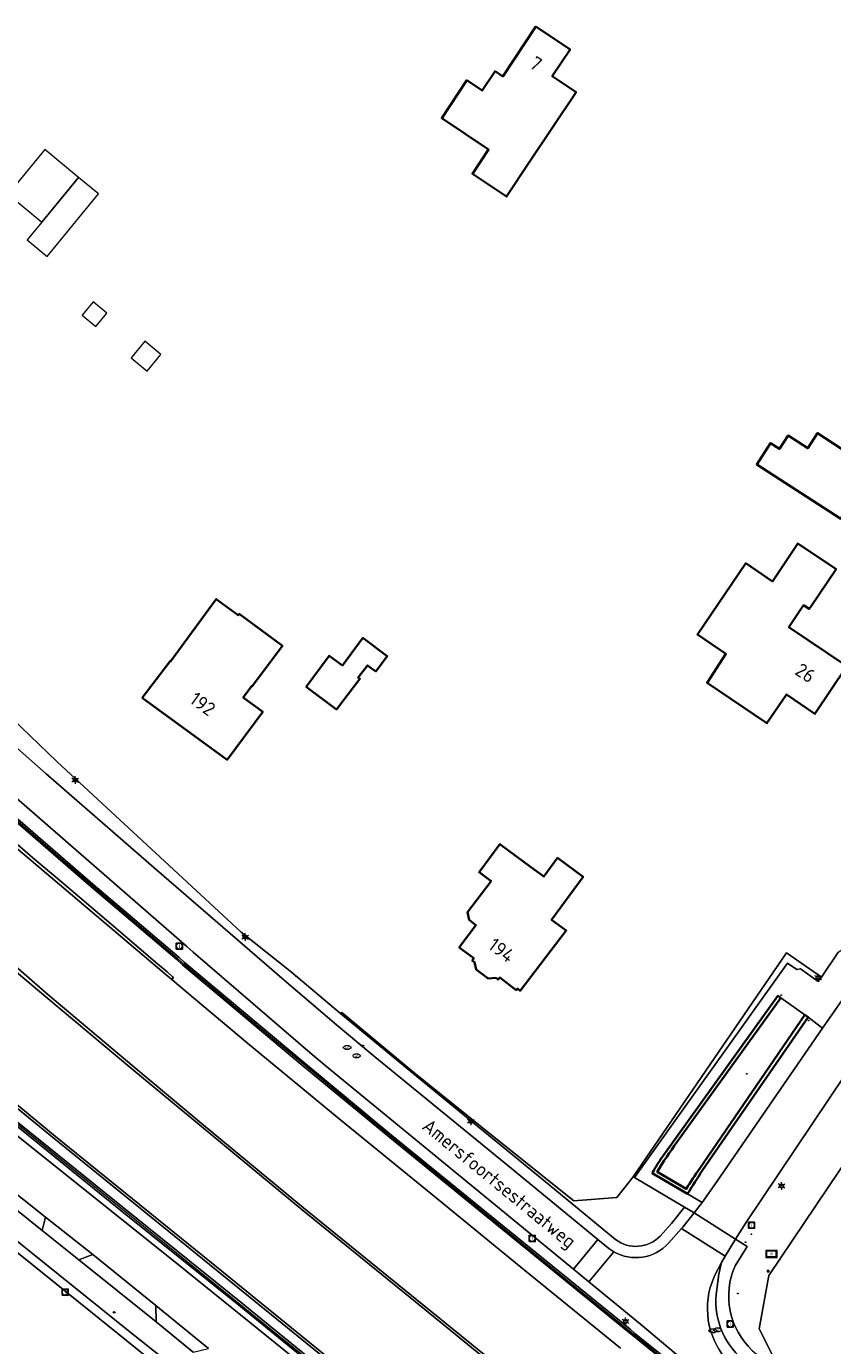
# Model space of a CAD drawing. Header units: metres. Extents: x 140853 to 145288, y 474558 to 480269.
# Tile 14 of 256: x 141510 to 141615, y 476271 to 476443. Entities that reach past the tile are written whole.
import ezdxf
from ezdxf.enums import TextEntityAlignment as Align
from ezdxf.lldxf.tags import DXFTag

# ---------------------------------------------------------------- set-up
doc = ezdxf.new("R2010")
doc.units = ezdxf.units.M
doc.header["$MEASUREMENT"] = 0
for name, color, linetype, lineweight in [('B-WE-GK-KEERWAND-G', 30, 'Continuous', 35), ('B-WE-GR-BEPLANTING_CULTUUR_HEESTERS-G', 90, 'Continuous', 18), ('B-WE-GR-GRAS_KRUIDENRIJK-G', 80, 'Continuous', 18), ('B-WE-GR-GROENVOORZIENING-G', 80, 'Continuous', 18), ('B-WE-IE-TERREINAFSCHEIDING_KUNSTMATIG_HEKWERK-G', 20, 'IE-TERREINAFSCHEIDING-KUNSTMATIG', 18), ('B-WE-IE-TERREINAFSCHEIDING_KUNSTMATIG_MUUR-G', 90, 'IE-TERREINAFSCHEIDING-KUNSTMATIG-DICHT', 18), ('B-WE-KL-DATA_CAI-S', 90, 'KL-CAI-N', 18), ('B-WE-KL-ET_LS_OV_LICHTMAST-S', 190, 'Continuous', 18), ('B-WE-KL-WATER_BRANDLEIDING_PUT-S', 150, 'Continuous', 18), ('B-WE-KL-WATER_PUT-S', 170, 'Continuous', 18), ('B-WE-KW-KUNSTWERK_GELUIDSWERING_SCHERM-G', 170, 'Continuous', 18), ('B-WE-OG-BEBOUWING-G', 7, 'Continuous', 35), ('B-WE-OG-BEBOUWING_BIJGEBOUW-G', 7, 'Continuous', 18), ('B-WE-OG-BEBOUWING_HUISNUMMER-T18', 10, 'Continuous', 18), ('B-WE-OG-BEBOUWING_STRAATNAAM-T18', 10, 'Continuous', 18), ('B-WE-OG-TERREIN_ERF-G', 7, 'Continuous', 18), ('B-WE-RI-GWA_RIOOLPUT-S', 30, 'Continuous', 18), ('B-WE-RI-HWA_GOOT_LIJNGOOT-G', 150, 'Continuous', 18), ('B-WE-RI-TERREINKAST-S', 7, 'Continuous', 18), ('B-WE-VH-VERHARDING_ASFALT-G', 252, 'Continuous', 18), ('B-WE-VH-VERHARDING_BETON-G', 252, 'Continuous', 18), ('B-WE-VH-VERHARDING_GESLOTEN-G', 7, 'Continuous', 18), ('B-WE-VH-VERHARDING_OPEN-G', 252, 'Continuous', 18), ('B-WE-VH-VERHARDING_TEGEL-G', 252, 'Continuous', 18), ('B-WE-VW-BEWEGWIJZERING_DRAAGCONSTRUCTIE-S', 7, 'Continuous', 18), ('B-WE-VW-MARKERING-S', 7, 'Continuous', 18), ('X-XX-XX-ALGEMEEN-S', 7, 'Continuous', 18)]:
    doc.layers.add(name, color=color, linetype=linetype, lineweight=lineweight)
doc.styles.add('NLCS-ISO', font='txt')
doc.styles.get("Standard").update_dxf_attribs({"font": 'arial.ttf'})
doc.linetypes.add('IE-TERREINAFSCHEIDING-KUNSTMATIG', pattern='A,4,[82,NLCS.shx,S=0.75,R=90,X=0,Y=0],4,-2', length=10)
doc.linetypes.add('IE-TERREINAFSCHEIDING-KUNSTMATIG-DICHT', pattern='A,8,-1,[82,NLCS.shx,S=0.75,R=90,X=0,Y=0],-1', length=10)
tags = doc.linetypes.add('KL-CAI-N', pattern='A,4,-1,[101,NLCS.shx,S=0.5,R=0,X=0,Y=0],-1,4,-1,["C",Standard,S=1,R=0,X=-0.25,Y=-0.5],-1.5', length=12.5).pattern_tags.tags
tags[18] = DXFTag(74, 10)

# ---------------------------------------------------------------- blocks, each defined once
blk = doc.blocks.new('SIE-WEG_AFVALBAK_TYPE_01')
for radius in [0.25, 0.156]:
    blk.add_circle((0, 0), radius)
blk = doc.blocks.new('SKL-DATA_TERREINKAST-SO')
for q in [(-0.2, 0.2), (0.2, 0.2)]:
    blk.add_line((0, -0.21), q)
at = {"flags": 128}
blk.add_lwpolyline([(0.63, 0.35), (-0.63, 0.35), (-0.63, -0.35), (0.63, -0.35)], close=True, dxfattribs=at)
at = {"style": 'NLCS-ISO'}
blk.add_attdef('TYPE', text='', height=0.35, dxfattribs=at).set_placement((-0.03, 0.69), align=Align.MIDDLE_CENTER)
blk = doc.blocks.new('SRI-TERREINKAST-SO')
at = {"ltscale": 0.1}
h = blk.add_hatch(color=256, dxfattribs=at)
h.paths.add_polyline_path([(3.88, 2.14), (-3.37, 2.14), (-3.37, -2.37), (3.88, -2.37)])
h.paths.add_polyline_path([(3.38, 1.64), (-2.87, 1.64), (-2.87, -1.87), (3.38, -1.87)], flags=16)
at = {"flags": 128}
for points in [[(3.88, 2.14), (-3.37, 2.14), (-3.37, -2.37), (3.88, -2.37)], [(3.38, 1.64), (-2.87, 1.64), (-2.87, -1.87), (3.38, -1.87)]]:
    blk.add_lwpolyline(points, close=True, dxfattribs=at)
at = {"style": 'NLCS-ISO'}
blk.add_text('RI', height=1.8, dxfattribs=at).set_placement((-0.87, -0.96))
blk = doc.blocks.new('B-SIE-WEG_LICHTMAST-SO')
at = {"ltscale": 0.1}
for p, q in [((-1.1, 0.63), (-2.19, 1.27)), ((0, 1.27), (0, 2.53)), ((1.1, 0.63), (2.19, 1.27)), ((-1.1, -0.63), (-2.19, -1.27)), ((0, -1.27), (0, -2.53)), ((1.1, -0.63), (2.19, -1.27))]:
    blk.add_line(p, q, dxfattribs=at)
at = {"flags": 128}
for points in [[(-1.16, 0.5), (1.16, 0.5)], [(-1.16, -0.5), (1.16, -0.5)]]:
    blk.add_lwpolyline(points, dxfattribs=at)
at = {"ltscale": 0.1}
blk.add_circle((0, 0), 1.27, dxfattribs=at)
at = {"style": 'NLCS-ISO'}
blk.add_attdef('TYPE', text='', height=1.8, dxfattribs=at).set_placement((0, 2.53), align=Align.BOTTOM_CENTER)
blk = doc.blocks.new('SIE-WEG_STRAATPOT_BRANDKRAAN-SO')
blk.add_ellipse((0, 0), major_axis=(-0.729, 0), ratio=0.685994)
at = {"style": 'NLCS-ISO'}
blk.add_text('BR', height=0.4, dxfattribs=at).set_placement((-0.3, -0.15))
blk = doc.blocks.new('SKL-WATERLEIDINGPUT-SO')
at = {"color": 0, "linetype": 'ByBlock', "lineweight": 18}
blk.add_ellipse((0, 0), major_axis=(2.5, 0), ratio=0.54, dxfattribs=at)
at = {"color": 0, "linetype": 'ByBlock', "lineweight": 18, "style": 'NLCS-ISO'}
blk.add_text('wl', height=1.8, dxfattribs=at).set_placement((0, 0), align=Align.MIDDLE_CENTER)
blk = doc.blocks.new('SRI-PUT_INSPECTIE-SO')
at = {"lineweight": -3, "flags": 128}
blk.add_lwpolyline([(-2, -2), (2, -2), (2, 2), (-2, 2)], close=True, dxfattribs=at)
at = {"lineweight": -3, "ltscale": 1.5}
blk.add_circle((0, 0), 2, dxfattribs=at)
at = {"ltscale": 0.1, "style": 'NLCS-ISO'}
blk.add_text('I', height=2.5, dxfattribs=at).set_placement((0, -0.01), align=Align.MIDDLE_CENTER)

msp = doc.modelspace()

# ---------------------------------------------------------------- linework, layer by layer
at = {"layer": 'B-WE-GK-KEERWAND-G', "ltscale": 0.2, "flags": 128}
msp.add_lwpolyline([(141592.422, 476295.244, 0.0197987), (141591.197, 476293.251), (141591.197, 476293.251), (141591.141, 476293.151), (141595.746, 476290.439), (141595.746, 476290.439, -0.0142172), (141597.686, 476293.508), (141597.686, 476293.508), (141611.444, 476313.458), (141611.036, 476313.748), (141597.308, 476293.717), (141597.308, 476293.717, 0.0207758), (141595.566, 476291.092), (141595.566, 476291.092), (141591.78, 476293.311), (141591.78, 476293.311, -0.0229085), (141594.344, 476297.16), (141594.344, 476297.16), (141607.906, 476315.976), (141607.511, 476316.257), (141592.422, 476295.244)], format="xyb", close=True, dxfattribs=at)
at = {"layer": 'B-WE-GR-BEPLANTING_CULTUUR_HEESTERS-G', "ltscale": 0.2, "flags": 128}
for points in [[(141488.253, 476306.339), (141486.439, 476305.898), (141511.622, 476285.662), (141512.061, 476287.423), (141488.253, 476306.339)], [(141518.219, 476282.528), (141516.376, 476281.861), (141526.487, 476273.753), (141526.416, 476275.879), (141518.219, 476282.528)]]:
    msp.add_lwpolyline(points, close=True, dxfattribs=at)
at = {"layer": 'B-WE-GR-GRAS_KRUIDENRIJK-G', "ltscale": 0.2, "flags": 128}
msp.add_lwpolyline([(141553.735, 476262.524), (141537.474, 476275.783), (141521.882, 476288.295), (141506.115, 476301.051), (141486.674, 476316.796), (141471.327, 476329.197), (141451.75, 476345.174), (141436.506, 476358.095), (141429.219, 476364.632), (141421.857, 476371.379), (141421.857, 476371.379), (141407.219, 476385.379), (141406.488, 476386.108), (141404.977, 476384.656), (141404.977, 476384.656, 0.0047677), (141417.642, 476372.565), (141417.642, 476372.565, 0.0230887), (141451.776, 476343.119), (141451.776, 476343.119), (141500, 476304.657), (141529.336, 476281.26), (141566.14, 476251.56)], format="xyb", dxfattribs=at)
msp.add_lwpolyline([(141588.813, 476292.565), (141608.753, 476320.496), (141609.997, 476319.649), (141610.441, 476319.776), (141612.755, 476318.092), (141613.18, 476318.688), (141608.636, 476321.84), (141588.631, 476292.673), (141588.813, 476292.565)], close=True, dxfattribs=at)
for points in [[(141592.166, 476284.949), (141593.642, 476286.598), (141595.329, 476288.708), (141588.813, 476292.565), (141588.631, 476292.673), (141586.524, 476289.963), (141580.926, 476289.515), (141570.543, 476297.819), (141560.051, 476306.245), (141550.671, 476314.086), (141550.503, 476313.917), (141561.393, 476304.953), (141577.715, 476291.614), (141586.347, 476284.503), (141586.347, 476284.503, 0.3828867), (141592.166, 476284.949)], [(141597.628, 476289.335), (141599.596, 476292.094), (141613.327, 476312.043), (141611.444, 476313.458), (141597.686, 476293.508), (141597.686, 476293.508, 0.0142172), (141595.746, 476290.439), (141595.746, 476290.439), (141597.628, 476289.335)], [(141616.348, 476306.099), (141603.336, 476286.688), (141601.996, 476284.529), (141603.5, 476283.603), (141601.92, 476281.059), (141601.92, 476281.059, 0.3183082), (141604.17, 476270.044), (141604.17, 476270.044), (141607.956, 476266.873), (141608.253, 476266.568), (141605.085, 476272.862), (141606.339, 476279.829), (141621.606, 476302.523), (141616.348, 476306.099)], [(141607.135, 476265.404), (141606.78, 476265.689), (141606.74, 476265.642), (141602.917, 476268.862), (141602.917, 476268.862, -0.2608541), (141599.535, 476277.987), (141599.535, 476277.987), (141599.799, 476279.962), (141600.14, 476281.488), (141599.263, 476279.747), (141598.7, 476278.25), (141598.7, 476278.25, 0.2869336), (141601.761, 476267.896), (141601.761, 476267.896), (141603.756, 476266.229), (141603.761, 476266.225), (141606.288, 476264.209), (141607.135, 476265.404)]]:
    msp.add_lwpolyline(points, format="xyb", close=True, dxfattribs=at)
at = {"layer": 'B-WE-GR-GROENVOORZIENING-G', "ltscale": 0.2, "flags": 128}
for points in [[(141397.923, 476444.95), (141419.805, 476420.769), (141425.494, 476414.948), (141426.551, 476416.117), (141426.732, 476416.317), (141427, 476416.614), (141430.391, 476413.014), (141440.852, 476402.236), (141447.876, 476395.12), (141455.053, 476388.021), (141465.601, 476377.742), (141475.452, 476368.363), (141487.736, 476357.262), (141499.045, 476347.369), (141510.384, 476337.575), (141517.936, 476331.039), (141529.459, 476321.248), (141530.189, 476320.591), (141545.617, 476307.631), (141557.212, 476298.064), (141568.823, 476288.594), (141588.239, 476272.803), (141588.864, 476272.27), (141600.054, 476263.252)], [(141599.48, 476265.155), (141589.588, 476273.45), (141582.873, 476278.962), (141580.876, 476280.624), (141549.183, 476306.606), (141546.867, 476308.545), (141531.288, 476321.933), (141530.457, 476322.674), (141504.522, 476345.209), (141500, 476349.208), (141499.97, 476349.235), (141498.036, 476350.977), (141496.261, 476352.597), (141494.348, 476354.389), (141491.964, 476356.659), (141485.401, 476362.847), (141478.934, 476369.1), (141470.376, 476377.537), (141451.911, 476395.846), (141437.924, 476410.143), (141421.387, 476427.437), (141419.59, 476429.292), (141406.84, 476442.691)], [(141599.783, 476262.958), (141588.593, 476271.976), (141587.968, 476272.509), (141568.552, 476288.3), (141556.941, 476297.77), (141545.346, 476307.337), (141529.918, 476320.297), (141529.188, 476320.954), (141517.665, 476330.745), (141510.113, 476337.281), (141498.774, 476347.075)], [(141505.341, 476338.548), (141510.406, 476334.234), (141514.171, 476331.035), (141520.595, 476325.578), (141526.66, 476320.41), (141527.891, 476319.345), (141528.623, 476318.711), (141528.74, 476318.61), (141528.53, 476318.37), (141529.45, 476317.58), (141538.39, 476310.09), (141550.059, 476300.422), (141562.735, 476290.079), (141574.47, 476280.49), (141587, 476270.32)], [(141552.361, 476265.879), (141534.122, 476280.665), (141525.115, 476287.956), (141513.175, 476297.641), (141503.105, 476305.863)], [(141506.398, 476301.401), (141522.164, 476288.645), (141537.755, 476276.135), (141538.531, 476275.496), (141554.019, 476262.873)]]:
    msp.add_lwpolyline(points, dxfattribs=at)
at = {"layer": 'B-WE-IE-TERREINAFSCHEIDING_KUNSTMATIG_HEKWERK-G', "ltscale": 0.2, "flags": 128}
for points in [[(141588.631, 476292.673), (141608.636, 476321.84)], [(141608.636, 476321.84), (141613.18, 476318.688)], [(141613.18, 476318.688), (141615.315, 476321.84)], [(141550.503, 476313.917), (141550.671, 476314.086), (141560.051, 476306.245), (141570.543, 476297.819), (141580.926, 476289.515), (141586.524, 476289.963), (141588.631, 476292.673)]]:
    msp.add_lwpolyline(points, dxfattribs=at)
at = {"layer": 'B-WE-IE-TERREINAFSCHEIDING_KUNSTMATIG_MUUR-G', "ltscale": 0.2, "flags": 128}
for points in [[(141529.459, 476321.248), (141517.936, 476331.039), (141510.384, 476337.575), (141499.045, 476347.369), (141487.736, 476357.262), (141475.452, 476368.363), (141465.601, 476377.742), (141455.053, 476388.021), (141447.876, 476395.12), (141440.852, 476402.236), (141430.391, 476413.014), (141427, 476416.614), (141426.732, 476416.317), (141430.12, 476412.72), (141440.581, 476401.942), (141447.605, 476394.826), (141454.782, 476387.727), (141465.33, 476377.448), (141475.181, 476368.069), (141487.465, 476356.968), (141498.774, 476347.075), (141510.113, 476337.281), (141517.665, 476330.745), (141529.188, 476320.954), (141529.918, 476320.297), (141545.346, 476307.337), (141556.941, 476297.77), (141568.552, 476288.3), (141587.968, 476272.509), (141588.593, 476271.976), (141599.783, 476262.958), (141608.127, 476256.04), (141623.643, 476243.356), (141637.631, 476231.939), (141653.082, 476219.336), (141668.615, 476206.727), (141684.14, 476194.064), (141697.53, 476183.106), (141697.802, 476183.399), (141684.411, 476194.358), (141668.886, 476207.021), (141653.353, 476219.63), (141637.902, 476232.233), (141623.914, 476243.65), (141608.398, 476256.334), (141600.054, 476263.252), (141588.864, 476272.27), (141588.239, 476272.803), (141568.823, 476288.594), (141557.212, 476298.064), (141545.617, 476307.631), (141530.189, 476320.591), (141529.459, 476321.248)], [(141553.735, 476262.524), (141564.287, 476253.987), (141579.904, 476241.338), (141595.658, 476228.611), (141611.207, 476216.037), (141619.044, 476209.756), (141619.65, 476209.233), (141631.082, 476199.913), (141645.258, 476188.306), (141660.748, 476175.692), (141676.258, 476163.144), (141677.831, 476161.853), (141678.138, 476162.183), (141676.553, 476163.484), (141661.043, 476176.032), (141645.553, 476188.646), (141631.377, 476200.253), (141619.945, 476209.573), (141619.337, 476210.098), (141611.489, 476216.388), (141595.941, 476228.961), (141580.187, 476241.688), (141564.57, 476254.337), (141554.019, 476262.873), (141538.531, 476275.496), (141537.755, 476276.135), (141522.164, 476288.645), (141506.398, 476301.401), (141486.957, 476317.146), (141471.611, 476329.546), (141452.038, 476345.52), (141436.803, 476358.433), (141429.522, 476364.963), (141422.165, 476371.708), (141407.533, 476385.701), (141403.07, 476390.154), (141402.768, 476389.82), (141406.488, 476386.108), (141407.219, 476385.379), (141421.857, 476371.379), (141429.219, 476364.632), (141436.506, 476358.095), (141451.75, 476345.174), (141471.327, 476329.197), (141486.674, 476316.796), (141506.115, 476301.051), (141521.882, 476288.295), (141537.474, 476275.783), (141553.735, 476262.524)]]:
    msp.add_lwpolyline(points, close=True, dxfattribs=at)
msp.add_lwpolyline([(141608.253, 476266.568), (141605.085, 476272.862), (141606.339, 476279.829), (141621.606, 476302.523)], dxfattribs=at)
at = {"layer": 'B-WE-KW-KUNSTWERK_GELUIDSWERING_SCHERM-G', "ltscale": 0.2, "flags": 128}
for points in [[(141317.178, 476487.845), (141332.979, 476468.497), (141349.027, 476449.387), (141362.059, 476434.212), (141376.352, 476417.915), (141393.331, 476399.586), (141411.122, 476381.959), (141422.013, 476371.582), (141429.375, 476364.743), (141440.517, 476354.816), (141459.791, 476338.92), (141479.163, 476323.195), (141494.712, 476310.589), (141514.15, 476294.861), (141533.7, 476279.052), (141550.387, 476265.574), (141560.791, 476257.117), (141580.207, 476241.405), (141599.607, 476225.748), (141615.112, 476213.182), (141619.029, 476210), (141622.865, 476206.867), (141627.678, 476202.963)], [(141596.68, 476265.635), (141591.907, 476269.504), (141584.154, 476275.819), (141580.297, 476278.936), (141564.76, 476291.606), (141553.141, 476301.115), (141541.634, 476310.667), (141530.102, 476320.384), (141529.243, 476321.122), (141517.759, 476330.902), (141514.006, 476334.136), (141502.611, 476343.958), (141491.328, 476353.788), (141487.576, 476357.089), (141476.39, 476367.135), (141465.493, 476377.454), (141454.789, 476387.905), (141454.786, 476387.908), (141447.727, 476394.925), (141440.673, 476402.077), (141430.221, 476412.841), (141426.828, 476416.423)]]:
    msp.add_lwpolyline(points, dxfattribs=at)
at = {"layer": 'B-WE-OG-BEBOUWING-G', "ltscale": 0.2, "flags": 128}
for points in [[(141575.062, 476424.746), (141581.209, 476433.965), (141578.105, 476436.032), (141580.427, 476439.52), (141575.958, 476442.496), (141571.644, 476436.018), (141570.645, 476436.684), (141568.977, 476434.178), (141566.987, 476435.503), (141563.702, 476430.57), (141569.803, 476426.507), (141567.686, 476423.328), (141572.139, 476420.362), (141575.062, 476424.746)], [(141619.933, 476384.8), (141612.682, 476389.548), (141611.407, 476387.574), (141608.836, 476389.233), (141607.714, 476387.494), (141606.563, 476388.237), (141604.762, 476385.448), (141615.709, 476378.381), (141617.355, 476381.041), (141617.447, 476380.981), (141619.933, 476384.8)], [(141606.79, 476370.228), (141603.315, 476372.586), (141597.015, 476363.302), (141600.738, 476360.775), (141598.288, 476357.02), (141606.084, 476351.759), (141608.612, 476355.506), (141612.328, 476352.962), (141616.5, 476359.191), (141608.94, 476364.255), (141610.865, 476367.13), (141611.605, 476366.634), (141611.755, 476366.859), (141615.088, 476371.821), (141610.108, 476375.167), (141606.79, 476370.228)], [(141524.652, 476355.063), (141535.709, 476346.998), (141540.361, 476353.233), (141537.832, 476355.105), (141538.944, 476356.608), (141539, 476356.566), (141542.932, 476361.819), (141537.304, 476365.987), (141537.179, 476365.818), (141534.315, 476367.926), (141528.346, 476359.812), (141528.298, 476359.847), (141524.652, 476355.063)], [(141546.015, 476356.505), (141549.998, 476353.562), (141553.035, 476357.535), (141552.797, 476357.717), (141553.999, 476359.29), (141555.112, 476358.507), (141556.6, 476360.501), (141553.419, 476362.87), (141550.742, 476359.278), (141549.034, 476360.55), (141546.015, 476356.505)], [(141567.073, 476327.13), (141567.25, 476326.126), (141568.142, 476325.464), (141565.972, 476322.541), (141567.874, 476321.129), (141567.672, 476320.856), (141567.985, 476320.623), (141568.197, 476319.651), (141569.745, 476318.491), (141570.738, 476318.583), (141571.05, 476318.349), (141571.254, 476318.62), (141573.411, 476316.997), (141573.55, 476317.18), (141573.916, 476316.902), (141579.916, 476324.754), (141578.015, 476326.152), (141582.125, 476331.744), (141578.79, 476334.196), (141577.012, 476331.779), (141575.264, 476333.064), (141571.281, 476336.001), (141568.572, 476332.345), (141570.123, 476331.196), (141567.073, 476327.13)]]:
    msp.add_lwpolyline(points, close=True, dxfattribs=at)
at = {"layer": 'B-WE-OG-BEBOUWING_BIJGEBOUW-G', "ltscale": 0.2, "flags": 128}
for points in [[(141516.374, 476422.856), (141511.975, 476426.475), (141507.186, 476420.655), (141511.585, 476417.036), (141516.374, 476422.856)], [(141511.585, 476417.036), (141509.676, 476414.716), (141512.279, 476412.574), (141518.977, 476420.714), (141516.374, 476422.856), (141511.585, 476417.036)], [(141518.27, 476406.634), (141516.84, 476404.896), (141518.595, 476403.452), (141520.025, 476405.19), (141518.27, 476406.634)], [(141527.102, 476399.789), (141524.981, 476401.534), (141523.202, 476399.372), (141525.323, 476397.627), (141527.102, 476399.789)]]:
    msp.add_lwpolyline(points, close=True, dxfattribs=at)
at = {"layer": 'B-WE-OG-TERREIN_ERF-G', "ltscale": 0.2, "flags": 128}
for points in [[(141572.139, 476420.362), (141567.686, 476423.328), (141569.803, 476426.507), (141563.702, 476430.57), (141566.987, 476435.503), (141568.977, 476434.178), (141570.645, 476436.684), (141571.644, 476436.018), (141575.958, 476442.496), (141580.427, 476439.52), (141578.105, 476436.032), (141581.209, 476433.965), (141575.062, 476424.746), (141572.139, 476420.362)], [(141619.933, 476384.8), (141617.447, 476380.981), (141617.355, 476381.041), (141615.709, 476378.381), (141604.762, 476385.448), (141606.563, 476388.237), (141607.714, 476387.494), (141608.836, 476389.233), (141611.407, 476387.574), (141612.682, 476389.548), (141619.933, 476384.8)], [(141606.79, 476370.228), (141610.108, 476375.167), (141615.088, 476371.821), (141611.755, 476366.859), (141611.605, 476366.634), (141610.865, 476367.13), (141608.94, 476364.255), (141616.5, 476359.191), (141612.328, 476352.962), (141608.612, 476355.506), (141606.084, 476351.759), (141598.288, 476357.02), (141600.738, 476360.775), (141597.015, 476363.302), (141603.315, 476372.586), (141606.79, 476370.228)], [(141524.652, 476355.063), (141528.298, 476359.847), (141528.346, 476359.812), (141534.315, 476367.926), (141537.179, 476365.818), (141537.304, 476365.987), (141542.932, 476361.819), (141539, 476356.566), (141538.944, 476356.608), (141537.832, 476355.105), (141540.361, 476353.233), (141535.709, 476346.998), (141524.652, 476355.063)], [(141546.015, 476356.505), (141549.034, 476360.55), (141550.742, 476359.278), (141553.419, 476362.87), (141556.6, 476360.501), (141555.112, 476358.507), (141553.999, 476359.29), (141552.797, 476357.717), (141553.035, 476357.535), (141549.998, 476353.562), (141546.015, 476356.505)], [(141567.073, 476327.13), (141570.123, 476331.196), (141568.572, 476332.345), (141571.281, 476336.001), (141575.264, 476333.064), (141577.012, 476331.779), (141578.79, 476334.196), (141582.125, 476331.744), (141578.015, 476326.152), (141579.916, 476324.754), (141573.916, 476316.902), (141573.55, 476317.18), (141573.411, 476316.997), (141571.254, 476318.62), (141571.05, 476318.349), (141570.738, 476318.583), (141569.745, 476318.491), (141568.197, 476319.651), (141567.985, 476320.623), (141567.672, 476320.856), (141567.874, 476321.129), (141565.972, 476322.541), (141568.142, 476325.464), (141567.25, 476326.126), (141567.073, 476327.13)]]:
    msp.add_lwpolyline(points, close=True, dxfattribs=at)
for points in [[(141524.909, 476269.485), (141517.895, 476275.115), (141479.867, 476305.724), (141479.668, 476305.5), (141428.64, 476346.725), (141422.677, 476351.781), (141410.181, 476362.889), (141403.077, 476369.876), (141400.259, 476367.665), (141366.641, 476337.211), (141332.824, 476307.11), (141328.422, 476303.039), (141334.754, 476296.631), (141345.163, 476286.425), (141354.821, 476277.28), (141361.998, 476270.484)], [(141505.337, 476354.621), (141513.587, 476346.713), (141528.184, 476333.231), (141537.569, 476324.539), (141544.106, 476319.328), (141550.503, 476313.917), (141550.671, 476314.086), (141560.051, 476306.245), (141570.543, 476297.819), (141580.926, 476289.515), (141586.524, 476289.963), (141588.631, 476292.673), (141608.636, 476321.84), (141613.18, 476318.688), (141615.315, 476321.84)], [(141621.606, 476302.523), (141606.339, 476279.829), (141605.085, 476272.862), (141608.253, 476266.568)]]:
    msp.add_lwpolyline(points, dxfattribs=at)
at = {"layer": 'B-WE-RI-HWA_GOOT_LIJNGOOT-G', "ltscale": 0.2, "flags": 128}
msp.add_lwpolyline([(141591.831, 476293.397), (141595.617, 476291.178)], dxfattribs=at)
at = {"layer": 'B-WE-VH-VERHARDING_ASFALT-G', "ltscale": 0.2, "flags": 128}
for points in [[(141580.876, 476280.624), (141584.049, 476284.514), (141572.805, 476293.748), (141554.979, 476308.287), (141549.958, 476312.458), (141543.152, 476318.276), (141526.522, 476332.653), (141512.138, 476345.156), (141506.138, 476350.442), (141503.228, 476353.054), (141500, 476349.27), (141499.97, 476349.235), (141500, 476349.208), (141504.522, 476345.209), (141530.457, 476322.674), (141531.288, 476321.933), (141546.867, 476308.545), (141549.183, 476306.606), (141580.876, 476280.624)], [(141596.594, 476287.959), (141595.107, 476286.086), (141594.958, 476285.918), (141600.641, 476282.309), (141601.996, 476284.529), (141596.594, 476287.959)], [(141584.049, 476284.514), (141580.876, 476280.624), (141582.873, 476278.962), (141586.106, 476282.896), (141585.477, 476283.342), (141584.049, 476284.514)]]:
    msp.add_lwpolyline(points, close=True, dxfattribs=at)
msp.add_lwpolyline([(141623.947, 476327.274), (141613.327, 476312.043), (141599.596, 476292.094), (141597.628, 476289.335), (141596.594, 476287.959), (141601.996, 476284.529), (141603.336, 476286.688), (141616.348, 476306.099)], dxfattribs=at)
msp.add_lwpolyline([(141593.269, 476284.012, -0.3481873), (141586.106, 476282.896), (141586.106, 476282.896), (141582.873, 476278.962), (141589.588, 476273.45), (141599.48, 476265.155), (141601.761, 476267.896), (141601.761, 476267.896, -0.2869336), (141598.7, 476278.25), (141598.7, 476278.25), (141599.263, 476279.747), (141600.14, 476281.488), (141600.641, 476282.309), (141594.958, 476285.918), (141593.269, 476284.012)], format="xyb", close=True, dxfattribs=at)
at = {"layer": 'B-WE-VH-VERHARDING_BETON-G', "ltscale": 0.2, "flags": 128}
msp.add_lwpolyline([(141611.036, 476313.748), (141607.906, 476315.976), (141607.511, 476316.257), (141592.422, 476295.244), (141592.422, 476295.244, 0.0197987), (141591.197, 476293.251), (141591.197, 476293.251), (141591.141, 476293.151), (141595.746, 476290.439), (141595.746, 476290.439, -0.0142172), (141597.686, 476293.508), (141597.686, 476293.508), (141611.444, 476313.458), (141611.036, 476313.748)], format="xyb", close=True, dxfattribs=at)
at = {"layer": 'B-WE-VH-VERHARDING_GESLOTEN-G', "ltscale": 0.2, "flags": 128}
msp.add_lwpolyline([(141566.14, 476251.56), (141529.336, 476281.26), (141500, 476304.657), (141500, 476304.657), (141451.776, 476343.119), (141451.776, 476343.119, -0.0230887), (141417.642, 476372.565), (141417.642, 476372.565, -0.0047677), (141404.977, 476384.656), (141404.977, 476384.656), (141400.589, 476380.441), (141413.23, 476368.34), (141418.472, 476363.47), (141426.485, 476356.192), (141434.208, 476349.494), (141442.077, 476342.968), (141450.565, 476336.251), (141455.925, 476332.011), (141481.433, 476311.79), (141488.253, 476306.339), (141512.061, 476287.423), (141518.219, 476282.528), (141526.416, 476275.879), (141533.306, 476270.305)], format="xyb", dxfattribs=at)
for points in [[(141552.508, 476266.189), (141534.32, 476280.932), (141513.345, 476297.932), (141493.424, 476314.365), (141480.687, 476325.236), (141466.78, 476337.31), (141454.708, 476347.852), (141441.969, 476359.155), (141441.051, 476359.945), (141440.86, 476359.76), (141441.747, 476358.954), (141454.438, 476347.635), (141466.45, 476337.015), (141480.364, 476324.969), (141493.207, 476314.135), (141503.105, 476305.863), (141513.175, 476297.641), (141525.115, 476287.956), (141534.122, 476280.665), (141552.361, 476265.879)], [(141507.94, 476335.8), (141513.31, 476331.21), (141519.243, 476326.187), (141527.798, 476318.995), (141528.53, 476318.37), (141528.53, 476318.37), (141528.74, 476318.61), (141528.623, 476318.711), (141527.891, 476319.345), (141526.66, 476320.41), (141520.595, 476325.578), (141514.171, 476331.035), (141510.406, 476334.234), (141505.341, 476338.548)], [(141587, 476270.32), (141574.47, 476280.49), (141562.735, 476290.079), (141550.059, 476300.422), (141538.39, 476310.09), (141529.45, 476317.58), (141528.53, 476318.37), (141527.798, 476318.995), (141519.243, 476326.187), (141513.31, 476331.21), (141507.94, 476335.8)], [(141571.29, 476267.81), (141560.43, 476276.63), (141545.68, 476288.63), (141532.61, 476299.43), (141523.55, 476306.99), (141512.374, 476316.395), (141505.697, 476322.197), (141505.031, 476321.996), (141507.686, 476319.787), (141512.108, 476316.098), (141523.307, 476306.713), (141532.376, 476299.197), (141545.502, 476288.373), (141560.257, 476276.392), (141571.109, 476267.575)], [(141571.109, 476267.575), (141560.257, 476276.392), (141545.502, 476288.373), (141532.376, 476299.197), (141523.307, 476306.713), (141512.108, 476316.098), (141507.686, 476319.787), (141505.031, 476321.996), (141505.697, 476322.197), (141512.374, 476316.395), (141523.55, 476306.99), (141532.61, 476299.43), (141545.68, 476288.63), (141560.43, 476276.63), (141571.29, 476267.81)], [(141493.424, 476314.365), (141513.345, 476297.932), (141534.32, 476280.932), (141552.508, 476266.189)]]:
    msp.add_lwpolyline(points, dxfattribs=at)
at = {"layer": 'B-WE-VH-VERHARDING_OPEN-G', "ltscale": 0.2, "flags": 128}
for points in [[(141531.309, 476269.824), (141526.487, 476273.753), (141516.376, 476281.861), (141511.622, 476285.662), (141486.439, 476305.898), (141481.552, 476309.815), (141454.834, 476331.456), (141450.322, 476335.134), (141431.767, 476350.078), (141429.117, 476352.292), (141425.752, 476355.174), (141416.678, 476363.259), (141413.074, 476366.463), (141399.727, 476379.586), (141399.727, 476379.586), (141397.526, 476377.405), (141409.932, 476365.183), (141423.594, 476352.896), (141429.788, 476347.695), (141457.535, 476325.298), (141510.138, 476282.836), (141522.844, 476272.664), (141531.281, 476265.915)], [(141531.281, 476265.915), (141522.844, 476272.664), (141510.138, 476282.836), (141457.535, 476325.298), (141429.788, 476347.695), (141423.594, 476352.896), (141409.932, 476365.183), (141397.526, 476377.405), (141397.526, 476377.405), (141396.493, 476376.381), (141396.904, 476375.948), (141403.077, 476369.876), (141410.181, 476362.889), (141422.677, 476351.781), (141428.64, 476346.725), (141479.668, 476305.5), (141479.867, 476305.724), (141517.895, 476275.115), (141524.909, 476269.485)]]:
    msp.add_lwpolyline(points, dxfattribs=at)
for points in [[(141512.061, 476287.423), (141511.622, 476285.662), (141516.376, 476281.861), (141518.219, 476282.528), (141512.061, 476287.423)], [(141526.416, 476275.879), (141526.487, 476273.753), (141531.309, 476269.824), (141533.306, 476270.305), (141526.416, 476275.879)]]:
    msp.add_lwpolyline(points, close=True, dxfattribs=at)
at = {"layer": 'B-WE-VH-VERHARDING_TEGEL-G', "ltscale": 0.2, "flags": 128}
for points in [[(141506.138, 476350.442), (141512.138, 476345.156), (141526.522, 476332.653), (141543.152, 476318.276), (141549.958, 476312.458), (141554.979, 476308.287), (141572.805, 476293.748), (141584.049, 476284.514), (141585.477, 476283.342), (141586.106, 476282.896), (141586.106, 476282.896, 0.3481873), (141593.269, 476284.012), (141593.269, 476284.012), (141594.958, 476285.918), (141595.107, 476286.086), (141596.594, 476287.959), (141595.329, 476288.708), (141593.642, 476286.598), (141592.166, 476284.949), (141592.166, 476284.949, -0.3828867), (141586.347, 476284.503), (141586.347, 476284.503), (141577.715, 476291.614), (141561.393, 476304.953), (141550.503, 476313.917), (141544.106, 476319.328), (141537.569, 476324.539), (141528.184, 476333.231), (141513.587, 476346.713), (141505.337, 476354.621)], [(141604.17, 476270.044, -0.3183082), (141601.92, 476281.059), (141601.92, 476281.059), (141603.5, 476283.603), (141601.996, 476284.529), (141600.641, 476282.309), (141600.14, 476281.488), (141599.799, 476279.962), (141599.535, 476277.987), (141599.535, 476277.987, 0.2608541), (141602.917, 476268.862)]]:
    msp.add_lwpolyline(points, format="xyb", dxfattribs=at)
msp.add_lwpolyline([(141607.906, 476315.976), (141611.036, 476313.748), (141611.444, 476313.458), (141613.327, 476312.043), (141623.947, 476327.274), (141624.517, 476328.113), (141615.315, 476321.84), (141613.18, 476318.688), (141612.755, 476318.092), (141610.441, 476319.776), (141609.997, 476319.649), (141608.753, 476320.496), (141588.813, 476292.565), (141595.329, 476288.708), (141596.594, 476287.959), (141597.628, 476289.335), (141595.746, 476290.439), (141591.141, 476293.151), (141591.197, 476293.251), (141591.197, 476293.251, -0.0197987), (141592.422, 476295.244), (141592.422, 476295.244), (141607.511, 476316.257), (141607.906, 476315.976)], format="xyb", close=True, dxfattribs=at)

# ---------------------------------------------------------------- block references
at = {"layer": 'B-WE-KL-DATA_CAI-S', "xscale": 0.2, "yscale": 0.2, "zscale": 0.2}
msp.add_blockref('SKL-DATA_TERREINKAST-SO', (141606.245, 476280.368), dxfattribs=at)
at = {"layer": 'B-WE-KL-ET_LS_OV_LICHTMAST-S', "xscale": 0.2, "yscale": 0.2, "zscale": 0.2}
for p in [(141515.932, 476344.342), (141538.065, 476323.89), (141612.745, 476318.611), (141567.507, 476299.893), (141607.99, 476291.477), (141587.659, 476273.831)]:
    msp.add_blockref('B-SIE-WEG_LICHTMAST-SO', p, dxfattribs=at)
at = {"layer": 'B-WE-KL-WATER_BRANDLEIDING_PUT-S', "xscale": 0.2, "yscale": 0.2, "zscale": 0.2}
for p in [(141553.391, 476309.724), (141521, 476275)]:
    msp.add_blockref('SIE-WEG_STRAATPOT_BRANDKRAAN-SO', p, dxfattribs=at)
at = {"layer": 'B-WE-KL-WATER_PUT-S', "xscale": 0.2, "yscale": 0.2, "zscale": 0.2}
for p in [(141551.366, 476309.507), (141552.595, 476308.422), (141599.023, 476272.607), (141599.647, 476272.725)]:
    msp.add_blockref('SKL-WATERLEIDINGPUT-SO', p, dxfattribs=at)
at = {"layer": 'B-WE-RI-GWA_RIOOLPUT-S', "xscale": 0.2, "yscale": 0.2, "zscale": 0.2}
for p in [(141529.495, 476322.717), (141604.079, 476286.355), (141575.482, 476284.63), (141514.61, 476277.64), (141514.61, 476277.64), (141601.299, 476273.488)]:
    msp.add_blockref('SRI-PUT_INSPECTIE-SO', p, dxfattribs=at)
at = {"layer": 'B-WE-RI-TERREINKAST-S', "xscale": 0.2, "yscale": 0.2, "zscale": 0.2}
msp.add_blockref('SRI-TERREINKAST-SO', (141606.618, 476282.637), dxfattribs=at)
at = {"layer": 'B-WE-VW-BEWEGWIJZERING_DRAAGCONSTRUCTIE-S', "xscale": 0.2, "yscale": 0.2, "zscale": 0.2}
msp.add_blockref('SIE-WEG_AFVALBAK_TYPE_01', (141603.28, 476284.138), dxfattribs=at)
at = {"layer": 'B-WE-VW-MARKERING-S', "xscale": 0.2, "yscale": 0.2, "zscale": 0.2}
msp.add_blockref('SIE-WEG_AFVALBAK_TYPE_01', (141603.459, 476306.081), dxfattribs=at)
at = {"layer": 'X-XX-XX-ALGEMEEN-S', "xscale": 0.2, "yscale": 0.2, "zscale": 0.2}
for p in [(141544.729, 476318.775), (141607.939, 476316.321), (141611.514, 476313.03), (141604.056, 476285.19), (141602.279, 476277.461)]:
    msp.add_blockref('SIE-WEG_AFVALBAK_TYPE_01', p, dxfattribs=at)

# ---------------------------------------------------------------- texts
at = {"layer": 'B-WE-OG-BEBOUWING_HUISNUMMER-T18', "style": 'NLCS-ISO'}
for s, rotation, p in [('7', 326.3, (141575.976, 476437.679)), ('26', 326.2, (141611.09, 476358.302)), ('192', 323.9, (141532.538, 476354.262)), ('194', 323.1, (141571.492, 476322.18))]:
    msp.add_text(s, height=1.8, rotation=rotation, dxfattribs=at).set_placement(p, align=Align.MIDDLE_CENTER)
at = {"layer": 'B-WE-OG-BEBOUWING_STRAATNAAM-T18', "style": 'NLCS-ISO'}
msp.add_text('Amersfoortsestraatweg', height=1.8, rotation=320.7, dxfattribs=at).set_placement((141571.21, 476291.803), align=Align.MIDDLE_CENTER)

doc.saveas('drawing.dxf')
